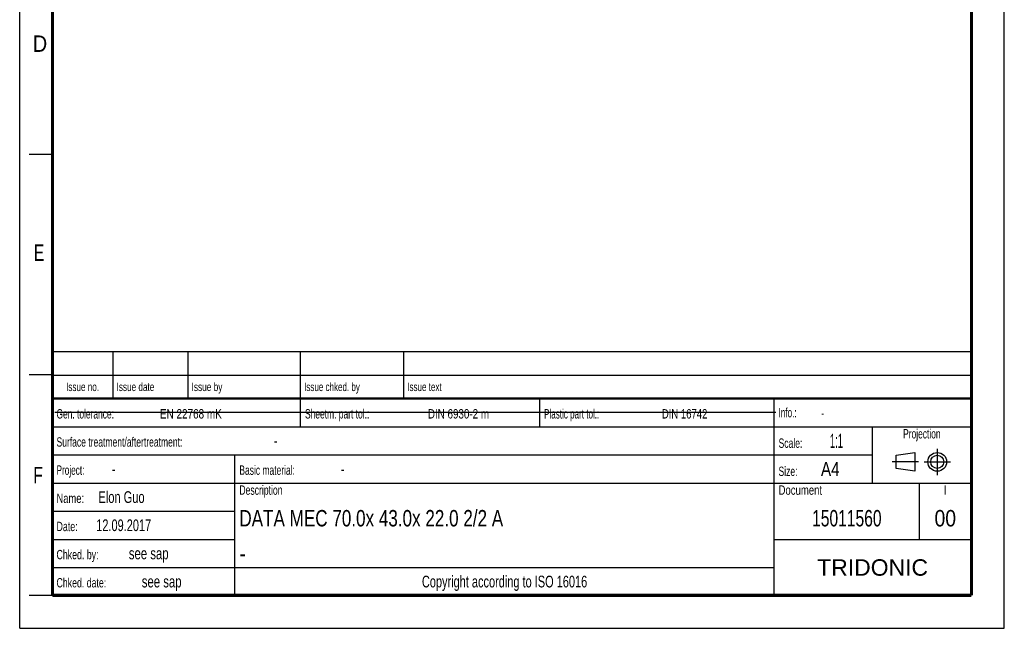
# Model space of a CAD drawing. Header units: millimetres. Extents: x 0 to 210, y 0 to 297.
# Tile 1 of 4: x 0 to 210, y 0 to 130. Entities that reach past the tile are written whole.
import ezdxf
from ezdxf.enums import TextEntityAlignment as Align

# ---------------------------------------------------------------- set-up
doc = ezdxf.new("R2010")
doc.units = ezdxf.units.MM
doc.header["$LTSCALE"] = 19.36
doc.linetypes.add('CENTER', pattern=[0.6, 0.375, -0.075, 0.075, -0.075])
doc.layers.get('0').update_dxf_attribs({"linetype": 'CONTINUOUS'})
doc.layers.add('DEFAULT_1', color=7, linetype='CENTER')
doc.layers.add('Z_NOTICE', color=7, linetype='CONTINUOUS')
doc.styles.get("Standard").update_dxf_attribs({"font": 'txt', "width": 0.7})
doc.styles.add('TEXTSTYLE_2', font='txt', dxfattribs={"width": 0.75})
doc.styles.add('TEXTSTYLE_4', font='arial.ttf')

# ---------------------------------------------------------------- blocks, each defined once
blk = doc.blocks.new('PROJEKTIONSMETHODE_BL0', base_point=(192.31, 35.47))
at = {"color": 2, "linetype": 'CONTINUOUS'}
for p, q in [((186.91, 36.87), (190.91, 37.47)), ((186.91, 34.07), (186.91, 36.87)), ((190.91, 37.47), (190.91, 33.47)), ((190.91, 33.47), (186.91, 34.07))]:
    blk.add_line(p, q, dxfattribs=at)
for radius in [2, 1.4]:
    blk.add_circle((195.71, 35.47), radius, dxfattribs=at)
at = {"layer": 'DEFAULT_1', "color": 2, "linetype": 'CENTER'}
for p, q in [((195.71, 38.27), (195.71, 32.67)), ((191.71, 35.47), (186.11, 35.47)), ((192.91, 35.47), (198.5, 35.47))]:
    blk.add_line(p, q, dxfattribs=at)

msp = doc.modelspace()

# ---------------------------------------------------------------- linework, layer by layer
at = {"color": 2, "linetype": 'CONTINUOUS'}
for p, q in [((0, 0), (0, 297)), ((210, 0), (210, 297)), ((7, 101), (2, 101)), ((6.91362, 48.96015), (6.91362, 58.96015)), ((6.91362, 58.96015), (202.91362, 58.96015)), ((19.91362, 48.96015), (19.91362, 58.96015)), ((35.91362, 48.96015), (35.91362, 58.96015)), ((59.91362, 48.96015), (59.91362, 58.96015)), ((81.91362, 48.96015), (81.91362, 58.96015)), ((202.91362, 48.96015), (202.91362, 58.96015)), ((7, 54), (2, 54)), ((6.91362, 53.96015), (202.91362, 53.96015)), ((6.91355, 6.96013), (6.91355, 48.96013)), ((6.91355, 48.96013), (202.91355, 48.96013)), ((6.91362, 48.96015), (202.91362, 48.96015)), ((59.91355, 42.96013), (59.91355, 48.96013)), ((110.91355, 42.96013), (110.91355, 48.96013)), ((160.91355, 6.96013), (160.91355, 48.96013)), ((202.91355, 6.96013), (202.91355, 48.96013)), ((6.91355, 42.96013), (202.91355, 42.96013)), ((181.91355, 30.96013), (181.91355, 42.96013)), ((6.91355, 36.96013), (181.91355, 36.96013)), ((45.91355, 6.96013), (45.91355, 36.96013)), ((6.91355, 30.96013), (202.91355, 30.96013)), ((191.91355, 18.96013), (191.91355, 30.96013)), ((6.91355, 24.96013), (45.91355, 24.96013)), ((6.91355, 18.96013), (45.91355, 18.96013)), ((160.91355, 18.96013), (202.91355, 18.96013)), ((6.91355, 12.96013), (160.91355, 12.96013)), ((7, 7), (2, 7)), ((6.91355, 6.96013), (202.91355, 6.96013)), ((0, 0), (210, 0))]:
    msp.add_line(p, q, dxfattribs=at)
at = {"color": 7, "linetype": 'CONTINUOUS'}
msp.add_line((7.46812, 46.04239), (161.26812, 46.04239), dxfattribs=at)
for points, const_width in [([(7, 7), (7, 290)], 0.7), ([(203, 7), (203, 290)], 0.7), ([(7, 49), (203, 49)], 0.5), ([(7, 7), (203, 7)], 0.7)]:
    msp.add_lwpolyline(points, dxfattribs=dict(at, const_width=const_width))

# ---------------------------------------------------------------- block references
at = {"color": 2, "linetype": 'CONTINUOUS'}
msp.add_blockref('PROJEKTIONSMETHODE_BL0', (192.30508, 35.46975), dxfattribs=at)

# ---------------------------------------------------------------- texts
at = {"color": 5, "linetype": 'CONTINUOUS', "style": 'TEXTSTYLE_2'}
for s, width, p in [('D', 0.904762, (2.80729, 122.85717)), ('E', 0.714286, (3.00245, 78.30247)), ('F', 0.714286, (2.92219, 30.89704))]:
    msp.add_text(s, height=3.5, dxfattribs=dict(at, width=width)).set_placement(p)
at = {"layer": 'Z_NOTICE', "color": 5, "linetype": 'CONTINUOUS', "style": 'TEXTSTYLE_2'}
for s, height, width, p in [('Issue date ', 1.8, 0.725108, (20.66362, 50.56015)), ('Issue by ', 1.8, 0.732804, (36.66362, 50.56015)), ('Issue chked. by', 1.8, 0.711111, (60.66362, 50.56015)), ('Issue text ', 1.8, 0.712121, (82.66362, 50.56015)), ('Gen. tolerance:', 2, 0.669841, (7.85105, 44.71013)), ('EN 22768 mK', 2, 0.792208, (29.91057, 44.71013)), ('Sheetm. part tol.:', 2, 0.67328, (60.85105, 44.71013)), ('DIN 6930-2 m', 2, 0.78373, (87.05343, 44.71013)), ('Plastic part tol.:', 2, 0.642857, (111.85105, 44.71013)), ('DIN 16742', 2, 0.759259, (136.95819, 44.71013)), ('Info.: ', 2, 0.64966, (161.85105, 44.96013)), ('Surface treatment/aftertreatment: ', 2, 0.681373, (7.85105, 38.71013)), ('Scale:  ', 2, 0.684524, (161.85105, 38.46013)), ('1:1', 3, 0.5, (172.80343, 38.46013)), ('-', 2.5, 0.714286, (54.18438, 38.71013)), ('Project: ', 2, 0.656085, (7.85105, 32.71013)), ('-', 2.5, 0.714286, (19.66057, 32.71013)), ('Basic material: ', 2, 0.675595, (46.85105, 32.71013)), ('-', 2.5, 0.714286, (68.47009, 32.71013)), ('Size: ', 2, 0.678571, (161.85105, 32.46013)), (' A4', 3, 0.809524, (169.9939, 32.46013)), ('Elon Guo', 2.5, 0.705357, (16.80343, 26.71013)), ('Description', 2, 0.688312, (46.85105, 28.46013)), ('Document', 2, 0.761905, (161.85105, 28.46013)), ('Name: ', 2, 0.746032, (7.85105, 26.71013)), ('12.09.2017', 2.5, 0.7, (16.32724, 20.71013)), ('Date: ', 2, 0.706349, (7.85105, 20.71013)), ('Chked. by: ', 2, 0.701299, (7.85105, 14.71013)), ('see sap', 2.5, 0.72449, (23.27962, 14.71013)), ('Chked. date: ', 2, 0.699634, (7.85105, 8.71013)), ('see sap', 2.5, 0.72449, (26.04152, 8.71013))]:
    msp.add_text(s, height=height, dxfattribs=dict(at, width=width)).set_placement(p)
for s, height, width, p in [('Issue no.', 1.8, 0.719577, (13.41362, 50.56015)), ('Projection', 2, 0.671429, (192.41355, 40.46013)), ('I', 2, 0.833333, (197.41355, 28.46013)), ('Copyright according to ISO 16016', 2.5, 0.700149, (103.41355, 8.71013))]:
    msp.add_text(s, height=height, dxfattribs=dict(at, width=width)).set_placement(p, align=Align.CENTER)
at = {"layer": 'Z_NOTICE', "color": 5, "linetype": 'CONTINUOUS', "width": 0.714286}
msp.add_text('-', height=1.8, dxfattribs=at).set_placement((170.94628, 44.96013))
at = {"layer": 'Z_NOTICE', "color": 7, "linetype": 'CONTINUOUS', "style": 'TEXTSTYLE_2'}
for s, width, p in [('DATA MEC 70.0x 43.0x 22.0 2/2 A', 0.778034, (46.85105, 21.71013)), ('-', 0.904762, (46.85105, 14.21013))]:
    msp.add_text(s, height=3.5, dxfattribs=dict(at, width=width)).set_placement(p)
for s, width, p in [('15011560', 0.71131, (176.41355, 21.71013)), ('00', 0.880952, (197.41355, 21.71013))]:
    msp.add_text(s, height=3.5, dxfattribs=dict(at, width=width)).set_placement(p, align=Align.CENTER)
at = {"layer": 'Z_NOTICE', "color": 5, "linetype": 'CONTINUOUS', "style": 'TEXTSTYLE_4'}
msp.add_text('TRIDONIC', height=3.5, dxfattribs=at).set_placement((181.91355, 11.21013), align=Align.CENTER)

doc.saveas('drawing.dxf')
